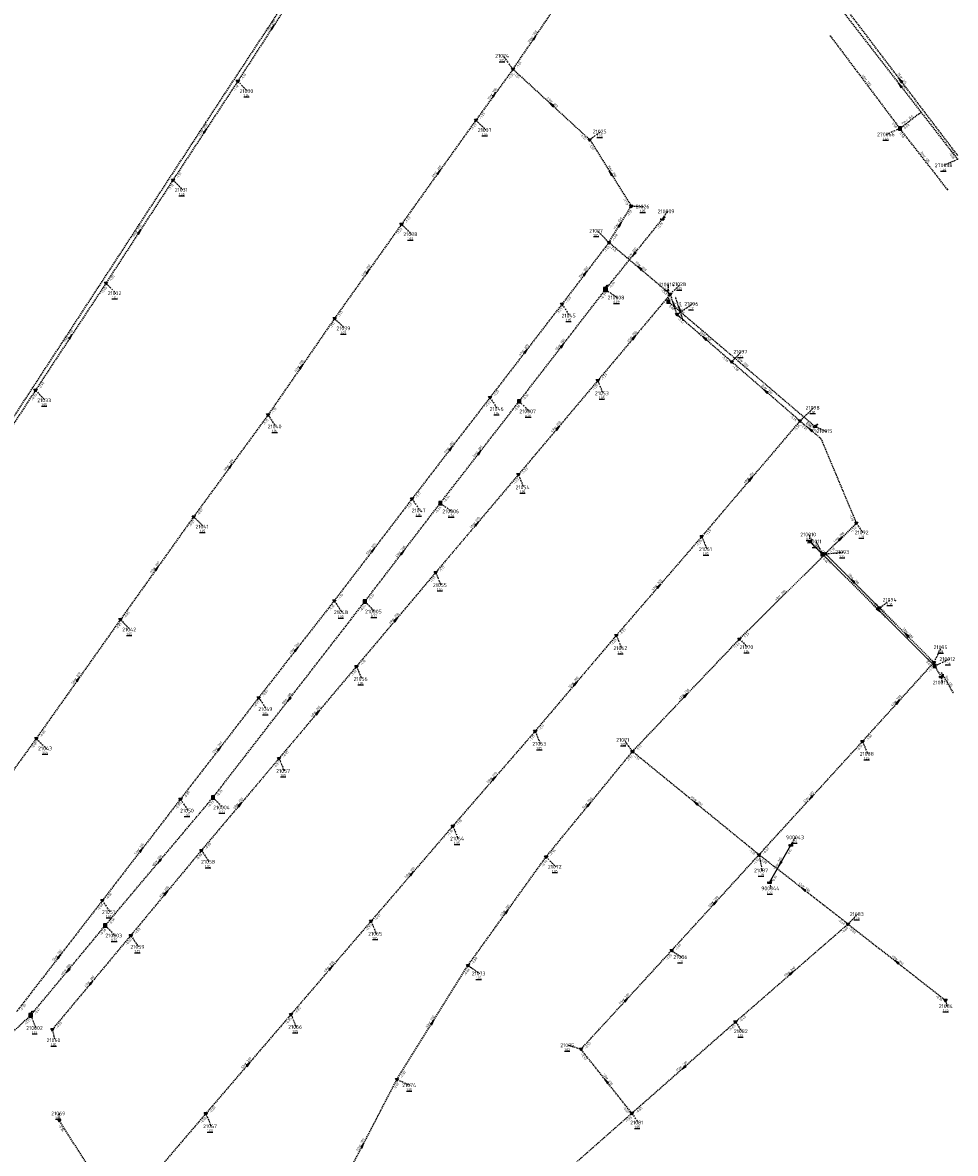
# Model space of a CAD drawing. Extents: x 188323 to 208361, y 565368 to 574910.
# Tile 191 of 256: x 201337 to 201707, y 571043 to 571492. Entities that reach past the tile are written whole.
import ezdxf

# ---------------------------------------------------------------- set-up
doc = ezdxf.new("R2010")
doc.units = 0
doc.linetypes.add('DASHDOT', pattern=[1, 0.5, -0.25, 0, -0.25])
doc.linetypes.add('DASHED', pattern=[0.75, 0.5, -0.25])
doc.layers.get('0').update_dxf_attribs({"linetype": 'CONTINUOUS'})
for name, color, linetype in [('RIO-AFM', 7, 'CONTINUOUS'), ('RIO-BOK', 7, 'CONTINUOUS'), ('RIO-DET', 7, 'CONTINUOUS'), ('RIO-KNP', 7, 'CONTINUOUS'), ('RIO-KNR', 7, 'CONTINUOUS'), ('RIO-LAG', 7, 'CONTINUOUS'), ('RIO-LAG_1B', 7, 'DASHED'), ('RIO-LAG_2B', 7, 'DASHED'), ('RIO-LEN', 7, 'CONTINUOUS'), ('RIO-MVD', 1, 'CONTINUOUS'), ('RIO-VRB', 6, 'DASHDOT'), ('RIO-VRH', 7, 'CONTINUOUS')]:
    doc.layers.add(name, color=color, linetype=linetype)
doc.styles.add('RIO-TXT', font='isocp.shx')

# ---------------------------------------------------------------- blocks, each defined once
blk = doc.blocks.new('L_VHR')
blk.add_lwpolyline([(-0.5, 0), (0.5, 0), (-0.5, 0.15), (-0.5, -0.15), (0.5, 0)])
blk = doc.blocks.new('K_OVL')
for points in [[(0.6, 0.6), (-0.6, 0.6), (-0.6, -0.6), (0.6, -0.6)], [(1, 1.25), (0.474823, 0.983111), (0.413034, 1.369554)]]:
    blk.add_lwpolyline(points, close=True)
blk.add_arc((0.81571, 0.439293), 0.83139, 77.193131, 168.854604)
blk.add_solid([(-0.6, 0.6), (0.6, 0.6), (-0.6, -0.6), (0.6, -0.6)])
at = {"style": 'RIO-TXT', "flags": 1}
blk.add_attdef('KNOOPNAAM', (2, 2), '', height=1, dxfattribs=at)
blk = doc.blocks.new('K_IPR')
blk.add_lwpolyline([(-0.5, -0.5), (0.5, -0.5), (0.5, 0.5), (-0.5, 0.5)], close=True)
blk.add_solid([(-0.5, 0.5), (0.5, 0.5), (-0.5, -0.5), (0.5, -0.5)])
at = {"style": 'RIO-TXT', "flags": 1}
blk.add_attdef('KNOOPNAAM', (2, 2), '', height=1, dxfattribs=at)
blk = doc.blocks.new('K_UTB')
blk.add_lwpolyline([(0.5, 0.15), (0.5, -0.3), (-0.5, -0.3), (-0.5, 0.15), (-0.45, 0.15), (-0.45, -0.25), (0, -0.25), (0.45, -0.25), (0.45, 0.15)], close=True)
blk.add_lwpolyline([(0.85, 0.6), (0.55, 0.65), (0.614828, 0.459583), (0.850842, 0.598937)])
blk.add_arc((0.85, -0.25), 0.85, 90, 180)
at = {"style": 'RIO-TXT', "flags": 1}
blk.add_attdef('KNOOPNAAM', (2, 2), '', height=1, dxfattribs=at)
blk = doc.blocks.new('K_IPD')
blk.add_lwpolyline([(-0.496027, 0.307994), (0.503973, 0.307994), (0.003973, -0.558031)], close=True)
blk.add_solid([(-0.496027, 0.307994), (0.503973, 0.307994), (0.003973, -0.558031)])
at = {"style": 'RIO-TXT', "flags": 1}
blk.add_attdef('KNOOPNAAM', (2, 2), '', height=1, dxfattribs=at)
blk = doc.blocks.new('K_FIC')
blk.add_circle((0, 0), 0.0625)
at = {"style": 'RIO-TXT', "flags": 1}
blk.add_attdef('KNOOPNAAM', (2, 2), '', height=1, dxfattribs=at)
blk = doc.blocks.new('56_02______210011____210010_')
at = {"layer": 'RIO-LAG_1B'}
blk.add_line((0, 0), (-6.899, 6.99), dxfattribs=at)
at = {"layer": 'RIO-AFM', "style": 'RIO-TXT'}
blk.add_text('r 125', height=0.9, rotation=314.6079, dxfattribs=at).set_placement((-3.8517, 4.6157))
at = {"layer": 'RIO-LEN', "style": 'RIO-TXT'}
blk.add_text('7m', height=0.9, rotation=314.6079, dxfattribs=at).set_placement((-4.99, 5.7684))
blk = doc.blocks.new('57_02______210012____210013_')
at = {"layer": 'RIO-LAG_1B'}
blk.add_line((0, 0), (5.002, -8.452), dxfattribs=at)
at = {"layer": 'RIO-AFM', "style": 'RIO-TXT'}
blk.add_text('r 125', height=0.9, rotation=300.5898, dxfattribs=at).set_placement((2.3814, -3.0418))
at = {"layer": 'RIO-LEN', "style": 'RIO-TXT'}
blk.add_text('5m', height=0.9, rotation=300.5898, dxfattribs=at).set_placement((1.5562, -1.6477))
blk = doc.blocks.new('64_02______21096_____21028_')
at = {"layer": 'RIO-LAG_2B'}
blk.add_line((0, 0), (-3.015, 9.346), dxfattribs=at)
at = {"layer": 'RIO-VRH', "xscale": 2, "yscale": 2, "zscale": 2, "rotation": 107.8652}
blk.add_blockref('L_VHR', (-1.5075, 4.673), dxfattribs=at)
at = {"layer": 'RIO-AFM', "style": 'RIO-TXT'}
blk.add_text('r 250', height=0.9, rotation=287.8652, dxfattribs=at).set_placement((-1.3624, 5.8548))
at = {"layer": 'RIO-BOK', "style": 'RIO-TXT'}
for s, p in [('-1.43', (-3.9172, 7.5838)), ('-1.41', (-2.5898, 3.4727))]:
    blk.add_text(s, height=0.9, rotation=287.8652, dxfattribs=at).set_placement(p)
at = {"layer": 'RIO-LEN', "style": 'RIO-TXT'}
blk.add_text('8m', height=0.9, rotation=287.8652, dxfattribs=at).set_placement((-1.8601, 7.3965))

msp = doc.modelspace()

# ---------------------------------------------------------------- linework, layer by layer
at = {"layer": 'RIO-LAG'}
msp.add_line((201633.328, 571150.464), (201641.744, 571165.312), dxfattribs=at)
at = {"layer": 'RIO-LAG_1B'}
for p, q in [((201662.224, 571496.384), (201708, 571437.44)), ((201657.456, 571486.4), (201685.072, 571449.664)), ((201703.952, 571425.472), (201685.072, 571449.664)), ((201568.192, 571385.792), (201590.768, 571413.76)), ((201533.92, 571341.376), (201568.192, 571385.792)), ((201593.152, 571380.992), (201651.376, 571331.456)), ((201502.592, 571300.992), (201533.92, 571341.376)), ((201472.656, 571261.952), (201502.592, 571300.992)), ((201654.368, 571280.704), (201649.344, 571285.76)), ((201654.368, 571280.704), (201698.896, 571236.352)), ((201412.368, 571184.192), (201472.656, 571261.952)), ((201698.896, 571236.352), (201701.392, 571232.128)), ((201369.584, 571133.376), (201412.368, 571184.192)), ((201339.984, 571097.728), (201369.584, 571133.376)), ((201301.744, 571062.272), (201339.984, 571097.728))]:
    msp.add_line(p, q, dxfattribs=at)
for points in [[(201243.424, 571197.632), (201409.584, 571452.096), (201459.744, 571528.32)], [(201685.072, 571449.664), (201692.608, 571455.552), (201693.584, 571456)]]:
    msp.add_lwpolyline(points, dxfattribs=at)
at = {"layer": 'RIO-LAG_2B'}
for p, q in [((201450.208, 571511.68), (201422.208, 571468.48)), ((201531.488, 571473.216), (201548.72, 571498.496)), ((201708.064, 571438.912), (201662.608, 571498.688)), ((201531.488, 571473.216), (201516.784, 571453.056)), ((201531.488, 571473.216), (201561.936, 571445.248)), ((201422.208, 571468.48), (201396.496, 571429.248)), ((201516.784, 571453.056), (201487.232, 571411.712)), ((201561.936, 571445.248), (201578.368, 571418.88)), ((201396.496, 571429.248), (201369.872, 571388.288)), ((201569.568, 571404.48), (201578.368, 571418.88)), ((201487.232, 571411.712), (201460.656, 571374.336)), ((201569.568, 571404.48), (201550.896, 571379.968)), ((201569.568, 571404.48), (201593.952, 571383.936)), ((201369.872, 571388.288), (201341.888, 571345.792)), ((201550.896, 571379.968), (201522.336, 571342.912)), ((201593.952, 571383.936), (201565.104, 571349.632)), ((201596.56, 571375.872), (201593.952, 571383.936)), ((201618.272, 571357.12), (201596.56, 571375.872)), ((201460.656, 571374.336), (201434.224, 571336)), ((201645.392, 571333.632), (201618.272, 571357.12)), ((201565.104, 571349.632), (201533.616, 571312.32)), ((201341.888, 571345.792), (201314.048, 571302.976)), ((201522.336, 571342.912), (201491.392, 571302.72)), ((201434.224, 571336), (201404.704, 571295.616)), ((201645.392, 571333.632), (201606.4, 571287.744)), ((201533.616, 571312.32), (201500.768, 571273.472)), ((201491.392, 571302.72), (201460.512, 571262.272)), ((201404.704, 571295.616), (201375.616, 571254.784)), ((201667.776, 571293.056), (201655.488, 571280.896)), ((201606.4, 571287.744), (201572.48, 571248.512)), ((201621.344, 571247.04), (201655.488, 571280.896)), ((201676.992, 571259.456), (201655.488, 571280.896)), ((201500.768, 571273.472), (201469.328, 571236.224)), ((201460.512, 571262.272), (201430.496, 571223.808)), ((201698.576, 571237.824), (201676.992, 571259.456)), ((201375.616, 571254.784), (201342.224, 571207.616)), ((201572.48, 571248.512), (201540.256, 571210.496)), ((201578.896, 571202.432), (201621.344, 571247.04)), ((201469.328, 571236.224), (201438.576, 571199.68)), ((201670.208, 571206.464), (201698.576, 571237.824)), ((201430.496, 571223.808), (201399.456, 571183.552)), ((201540.256, 571210.496), (201507.584, 571172.864)), ((201342.224, 571207.616), (201308.432, 571160.768)), ((201629.136, 571161.472), (201670.208, 571206.464)), ((201544.608, 571160.64), (201578.896, 571202.432)), ((201629.136, 571161.472), (201578.896, 571202.432)), ((201438.576, 571199.68), (201407.76, 571163.2)), ((201399.456, 571183.552), (201368.448, 571143.296)), ((201507.584, 571172.864), (201475.104, 571135.104)), ((201407.76, 571163.2), (201379.744, 571129.472)), ((201513.616, 571117.568), (201544.608, 571160.64)), ((201594.432, 571123.456), (201629.136, 571161.472)), ((201664.464, 571133.952), (201629.136, 571161.472)), ((201368.448, 571143.296), (201334.368, 571099.136)), ((201475.104, 571135.104), (201443.344, 571098.112)), ((201619.776, 571095.104), (201664.464, 571133.952)), ((201664.464, 571133.952), (201703.152, 571103.744)), ((201379.744, 571129.472), (201348.624, 571092.16)), ((201558.432, 571084.288), (201594.432, 571123.456)), ((201485.408, 571072.32), (201513.616, 571117.568)), ((201443.344, 571098.112), (201409.552, 571058.752)), ((201578.64, 571058.88), (201619.776, 571095.104)), ((201578.64, 571058.88), (201558.432, 571084.288)), ((201458.288, 571020.096), (201485.408, 571072.32)), ((201409.552, 571058.752), (201375.184, 571018.56)), ((201534.528, 571019.968), (201578.64, 571058.88)), ((201375.184, 571018.56), (201351.344, 571056))]:
    msp.add_line(p, q, dxfattribs=at)
msp.add_lwpolyline([(201645.392, 571333.632), (201653.664, 571326.72), (201667.776, 571293.056)], dxfattribs=at)
at = {"layer": 'RIO-VRB'}
for p, q in [((201531.48, 571473.19), (201527.574, 571478.5428)), ((201422.2, 571468.49), (201426.1045, 571464.5359)), ((201516.78, 571453.04), (201520.6845, 571449.0859)), ((201561.94, 571445.27), (201566.3349, 571448.5077)), ((201685.07, 571449.68), (201679.81, 571447.3406)), ((201708, 571437.43), (201702.74, 571435.0906)), ((201396.49, 571429.27), (201400.3945, 571425.3159)), ((201578.36, 571418.89), (201583.3579, 571418.7086)), ((201590.77, 571413.76), (201592.7464, 571416.8158)), ((201487.23, 571411.68), (201491.1345, 571407.7259)), ((201569.57, 571404.5), (201564.9153, 571409.1038)), ((201369.87, 571388.31), (201373.7745, 571384.3559)), ((201568.2, 571385.8), (201572.8534, 571382.5947)), ((201593.15, 571380.98), (201593.149, 571387.755)), ((201593.96, 571383.93), (201597.8474, 571387.8924)), ((201550.9, 571379.97), (201553.9369, 571375.4086)), ((201596.56, 571375.86), (201602.6869, 571380.0978)), ((201460.66, 571374.34), (201464.5645, 571370.3859)), ((201618.27, 571357.12), (201622.1574, 571361.0824)), ((201565.1, 571349.6), (201567.1771, 571344.5911)), ((201341.88, 571345.78), (201345.7845, 571341.8259)), ((201522.33, 571342.92), (201525.3669, 571338.3586)), ((201533.92, 571341.39), (201537.8245, 571337.4359)), ((201434.22, 571336), (201437.2569, 571331.4386)), ((201645.39, 571333.61), (201650.8094, 571338.8581)), ((201651.38, 571331.43), (201655.7749, 571329.5923)), ((201533.61, 571312.3), (201535.6871, 571307.2911)), ((201491.4, 571302.69), (201494.4369, 571298.1286)), ((201502.6, 571300.96), (201507.2534, 571297.7547)), ((201404.7, 571295.63), (201408.6045, 571291.6759)), ((201667.77, 571293.07), (201670.307, 571289.3747)), ((201606.4, 571287.76), (201608.4771, 571282.7511)), ((201649.35, 571285.78), (201649.3497, 571288.555)), ((201654.37, 571280.69), (201651.8316, 571285.7845)), ((201655.48, 571280.87), (201662.555, 571281.57)), ((201500.77, 571273.48), (201502.8471, 571268.4711)), ((201460.51, 571262.28), (201463.5469, 571257.7186)), ((201472.65, 571261.94), (201476.5545, 571257.9859)), ((201676.99, 571259.44), (201681.3849, 571262.6777)), ((201375.61, 571254.81), (201379.5145, 571250.8559)), ((201572.48, 571248.49), (201574.5571, 571243.4811)), ((201621.34, 571247.07), (201624.6018, 571243.882)), ((201698.58, 571237.85), (201701.6169, 571243.8114)), ((201469.33, 571236.23), (201471.4071, 571231.2211)), ((201698.89, 571236.36), (201704.5986, 571239.138)), ((201701.39, 571232.13), (201701.9235, 571229.8016)), ((201430.5, 571223.84), (201433.5369, 571219.2786)), ((201540.26, 571210.5), (201542.3371, 571205.4911)), ((201342.23, 571207.63), (201346.1345, 571203.6759)), ((201578.9, 571202.46), (201575.637, 571207.0469)), ((201670.2, 571206.48), (201672.2771, 571201.4711)), ((201438.58, 571199.71), (201440.6571, 571194.7011)), ((201399.45, 571183.54), (201402.4869, 571178.9786)), ((201412.37, 571184.19), (201416.2745, 571180.2359)), ((201507.58, 571172.88), (201509.6571, 571167.8711)), ((201641.74, 571165.31), (201643.7164, 571168.3658)), ((201407.76, 571163.23), (201410.7969, 571158.6686)), ((201544.61, 571160.66), (201548.5145, 571156.7059)), ((201629.13, 571161.5), (201630.3576, 571155.2323)), ((201633.33, 571150.45), (201633.8635, 571148.1216)), ((201368.44, 571143.31), (201371.4769, 571138.7486)), ((201664.46, 571133.94), (201668.3474, 571137.9024)), ((201369.58, 571133.37), (201373.4845, 571129.4159)), ((201475.1, 571135.12), (201477.1771, 571130.1111)), ((201379.75, 571129.47), (201382.7869, 571124.9086)), ((201594.44, 571123.44), (201598.3274, 571120.8776)), ((201513.62, 571117.55), (201518.2734, 571114.3447)), ((201703.15, 571103.72), (201703.6835, 571101.3916)), ((201339.99, 571097.71), (201342.0671, 571092.7011)), ((201443.34, 571098.12), (201445.4171, 571093.1111)), ((201619.78, 571095.11), (201622.317, 571091.4147)), ((201348.63, 571092.17), (201349.5106, 571087.872)), ((201558.43, 571084.27), (201553.4318, 571085.8498)), ((201485.4, 571072.32), (201490.6609, 571069.9822)), ((201351.34, 571056.03), (201351.3397, 571058.805)), ((201409.55, 571058.73), (201411.6271, 571053.7211)), ((201578.64, 571058.87), (201581.177, 571055.1747))]:
    msp.add_line(p, q, dxfattribs=at)

# ---------------------------------------------------------------- block references
at = {"layer": 'RIO-DET'}
for name, p in [('64_02______21096_____21028_', (201599.056, 571373.376)), ('56_02______210011____210010_', (201656.864, 571278.208)), ('57_02______210012____210013_', (201701.392, 571233.856))]:
    msp.add_blockref(name, p, dxfattribs=at)
at = {"layer": 'RIO-KNP', "xscale": 1.25, "yscale": 1.25, "zscale": 1.25}
for name, p in [('K_FIC', (201657.456, 571486.4)), ('K_IPD', (201531.488, 571473.216)), ('K_IPD', (201422.208, 571468.48)), ('K_FIC', (201693.584, 571456)), ('K_IPD', (201516.784, 571453.056)), ('K_IPR', (201685.072, 571449.664)), ('K_IPD', (201561.936, 571445.248)), ('K_IPD', (201396.496, 571429.248)), ('K_FIC', (201703.952, 571425.472)), ('K_IPD', (201578.368, 571418.88)), ('K_IPD', (201487.232, 571411.712)), ('K_UTB', (201590.768, 571413.76)), ('K_IPD', (201569.568, 571404.48)), ('K_IPD', (201369.872, 571388.288)), ('K_OVL', (201568.192, 571385.792)), ('K_IPD', (201593.952, 571383.936)), ('K_IPD', (201550.896, 571379.968)), ('K_IPR', (201593.152, 571380.992)), ('K_IPD', (201596.56, 571375.872)), ('K_IPD', (201460.656, 571374.336)), ('K_IPD', (201618.272, 571357.12)), ('K_IPD', (201565.104, 571349.632)), ('K_IPD', (201341.888, 571345.792)), ('K_IPD', (201522.336, 571342.912)), ('K_IPR', (201533.92, 571341.376)), ('K_IPD', (201434.224, 571336)), ('K_IPD', (201645.392, 571333.632)), ('K_UTB', (201651.376, 571331.456)), ('K_IPD', (201533.616, 571312.32)), ('K_IPD', (201491.392, 571302.72)), ('K_IPR', (201502.592, 571300.992)), ('K_IPD', (201404.704, 571295.616)), ('K_IPD', (201667.776, 571293.056)), ('K_IPD', (201606.4, 571287.744)), ('K_UTB', (201649.344, 571285.76)), ('K_IPR', (201654.368, 571280.704)), ('K_IPD', (201655.488, 571280.896)), ('K_IPD', (201500.768, 571273.472)), ('K_IPD', (201460.512, 571262.272)), ('K_IPR', (201472.656, 571261.952)), ('K_IPD', (201676.992, 571259.456)), ('K_IPD', (201375.616, 571254.784)), ('K_IPD', (201572.48, 571248.512)), ('K_IPD', (201621.344, 571247.04)), ('K_IPD', (201469.328, 571236.224)), ('K_IPD', (201698.576, 571237.824)), ('K_IPR', (201698.896, 571236.352)), ('K_UTB', (201701.392, 571232.128)), ('K_IPD', (201430.496, 571223.808)), ('K_IPD', (201540.256, 571210.496)), ('K_IPD', (201342.224, 571207.616)), ('K_IPD', (201670.208, 571206.464)), ('K_IPD', (201438.576, 571199.68)), ('K_IPD', (201578.896, 571202.432)), ('K_IPD', (201399.456, 571183.552)), ('K_IPR', (201412.368, 571184.192)), ('K_IPD', (201507.584, 571172.864)), ('K_UTB', (201641.744, 571165.312)), ('K_IPD', (201407.76, 571163.2)), ('K_IPD', (201544.608, 571160.64)), ('K_IPD', (201629.136, 571161.472)), ('K_UTB', (201633.328, 571150.464)), ('K_IPD', (201368.448, 571143.296)), ('K_IPR', (201369.584, 571133.376)), ('K_IPD', (201475.104, 571135.104)), ('K_IPD', (201664.464, 571133.952)), ('K_IPD', (201379.744, 571129.472)), ('K_IPD', (201594.432, 571123.456)), ('K_IPD', (201513.616, 571117.568)), ('K_IPD', (201703.152, 571103.744)), ('K_OVL', (201339.984, 571097.728)), ('K_IPD', (201443.344, 571098.112)), ('K_IPD', (201348.624, 571092.16)), ('K_IPD', (201619.776, 571095.104)), ('K_IPD', (201558.432, 571084.288)), ('K_IPD', (201485.408, 571072.32)), ('K_IPD', (201351.344, 571056)), ('K_IPD', (201409.552, 571058.752)), ('K_IPD', (201578.64, 571058.88))]:
    msp.add_blockref(name, p, dxfattribs=at)
at = {"layer": 'RIO-VRH', "xscale": 2, "yscale": 2, "zscale": 2}
for p, rotation in [((201436.205, 571490.09), 417.0357), ((201540.1, 571485.83), 55.7019), ((201685.34, 571468.795), 127.2798), ((201685.115, 571466.895), 487.8412), ((201524.13, 571463.115), 413.8828), ((201546.71, 571459.23), 497.4955), ((201409.345, 571448.88), 416.7481), ((201502.005, 571432.36), 414.4503), ((201570.15, 571432.08), 481.9057), ((201573.965, 571411.695), 58.5758), ((201383.18, 571408.79), 416.9743), ((201579.485, 571399.78), 231.0835), ((201473.945, 571393.01), 414.56), ((201560.235, 571392.235), 412.7196), ((201581.765, 571394.215), 499.8605), ((201595.26, 571379.895), 107.8652), ((201355.875, 571367.045), 416.6444), ((201579.53, 571366.765), 409.9424), ((201607.415, 571366.49), 139.2035), ((201536.615, 571361.445), 412.3582), ((201551.06, 571363.595), 52.3302), ((201447.44, 571355.17), 415.4035), ((201631.83, 571345.365), 139.0825), ((201549.355, 571330.95), 409.8227), ((201649.53, 571330.17), 500.2802), ((201506.865, 571322.805), 412.4406), ((201518.26, 571321.175), 52.2308), ((201419.46, 571315.815), 413.819), ((201625.895, 571310.685), 409.6178), ((201517.19, 571292.89), 409.7653), ((201661.625, 571286.97), 404.7849), ((201475.955, 571282.485), 412.5999), ((201487.625, 571281.45), 52.4865), ((201390.155, 571275.22), 414.5193), ((201589.44, 571268.125), 409.1758), ((201666.235, 571270.155), 135.1113), ((201676.63, 571258.525), 315.127), ((201485.05, 571254.855), 409.8297), ((201687.785, 571248.645), 135.0045), ((201445.505, 571243.06), 412.0157), ((201358.92, 571231.22), 414.715), ((201556.37, 571229.495), 409.6931), ((201442.51, 571223.065), 232.2081), ((201600.12, 571224.765), 46.4233), ((201684.39, 571222.165), 47.86), ((201453.955, 571217.97), 409.8975), ((201414.975, 571203.69), 412.3815), ((201523.92, 571191.69), 409.0146), ((201423.17, 571181.47), 409.8023), ((201561.755, 571181.56), 50.6317), ((201604.015, 571181.98), 140.8085), ((201649.665, 571183.99), 227.5968), ((201383.945, 571163.425), 412.369), ((201390.975, 571158.78), 229.8979), ((201637.535, 571157.88), 240.4863), ((201491.34, 571154), 409.2939), ((201393.755, 571146.35), 410.3131), ((201646.795, 571147.72), 142.047), ((201611.785, 571142.47), 47.6474), ((201529.115, 571139.105), 54.2837), ((201351.4, 571121.225), 412.3422), ((201683.805, 571118.83), 502.0111), ((201354.785, 571115.54), 230.3097), ((201459.22, 571116.62), 409.3529), ((201642.12, 571114.525), 40.9888), ((201364.19, 571110.82), 410.1561), ((201576.435, 571103.855), 47.4021), ((201499.51, 571094.935), 58.0332), ((201426.445, 571078.425), 409.371), ((201599.21, 571076.99), 221.3725), ((201568.535, 571071.57), 128.5134), ((201471.845, 571046.2), 62.5666)]:
    msp.add_blockref('L_VHR', p, dxfattribs=dict(at, rotation=rotation))

# ---------------------------------------------------------------- texts
at = {"layer": 'RIO-AFM', "style": 'RIO-TXT'}
for s, rotation, p in [('r 250', 417.0357, (201435.3312, 571489.6904)), ('r 250', 55.7019, (201539.2303, 571485.4422)), ('r 125', 306.9401, (201671.184, 571469.0066)), ('r 315', 307.2798, (201685.2654, 571469.757)), ('r 200', 413.8828, (201523.2425, 571462.7594)), ('r 500', 307.8412, (201685.031, 571467.856)), ('r 250', 317.4955, (201546.4587, 571460.1557)), ('r 160', 37.8395, (201687.8885, 571452.5028)), ('r 250', 416.7481, (201408.4704, 571448.484)), ('r 125', 307.931, (201694.4136, 571438.5172)), ('r 200', 414.4503, (201501.1143, 571432.0002)), ('r 250', 301.9057, (201570.154, 571433.0374)), ('r 250', 416.9743, (201382.3066, 571408.3911)), ('r 250', 58.5758, (201573.116, 571411.2644)), ('r 200', 51.0835, (201578.587, 571399.4635)), ('r 200', 414.56, (201473.0563, 571392.6477)), ('r 200', 412.7196, (201559.3388, 571391.8984)), ('r 250', 319.8605, (201581.4741, 571395.1269)), ('r 250', 416.6444, (201354.9988, 571366.6516)), ('r 200', 409.9424, (201578.6154, 571366.4753)), ('r 250', 319.2035, (201607.1338, 571367.4046)), ('r 200', 412.3582, (201535.7129, 571361.1174)), ('r 200', 52.3302, (201550.1692, 571363.2592)), ('r 200', 415.4035, (201446.5564, 571354.7946)), ('r 200', 319.6084, (201621.9871, 571357.1292)), ('r 250', 319.0825, (201631.5521, 571346.282)), ('r 200', 409.8227, (201548.4388, 571330.6631)), ('r 200', 320.2802, (201649.2281, 571331.0747)), ('r 200', 412.4406, (201505.9622, 571322.4767)), ('r 200', 52.2308, (201517.3687, 571320.8408)), ('r 200', 413.819, (201418.5656, 571315.4649)), ('r 200', 409.6178, (201624.9748, 571310.4034)), ('r 200', 409.7653, (201516.2729, 571292.6043)), ('r 200', 404.7849, (201660.6942, 571286.7575)), ('r 200', 412.5999, (201475.0533, 571282.1544)), ('r 200', 52.4865, (201486.7352, 571281.1119)), ('r 200', 414.5193, (201389.2648, 571274.8589)), ('r 200', 409.1758, (201588.5198, 571267.849)), ('r 200', 315.1113, (201666.0203, 571271.0876)), ('r 200', 44.7088, (201637.4825, 571263.7553)), ('r 125', 315.127, (201676.4221, 571259.465)), ('r 200', 409.8297, (201484.1337, 571254.5677)), ('r 200', 315.0045, (201687.5718, 571249.5783)), ('r 200', 412.0157, (201444.6005, 571242.7382)), ('r 200', 414.715, (201358.0292, 571230.8575)), ('r 200', 409.6931, (201555.4528, 571229.2102)), ('r 200', 46.4233, (201599.1992, 571224.5226)), ('r 200', 52.2081, (201441.6184, 571222.731)), ('r 200', 47.86, (201683.4757, 571221.8996)), ('r 200', 409.8975, (201453.0392, 571217.6814)), ('r 200', 412.3815, (201414.072, 571203.3627)), ('r 200', 409.0146, (201522.9996, 571191.4162)), ('r 200', 409.8023, (201422.2539, 571181.1831)), ('r 200', 50.6317, (201560.8547, 571181.2509)), ('r 200', 320.8085, (201603.7156, 571182.8952)), ('r 200', 47.5969, (201648.7495, 571183.7289)), ('r 200', 412.369, (201383.0419, 571163.0979)), ('r 200', 49.8979, (201390.0707, 571158.4824)), ('r 315', 60.4863, (201636.7007, 571157.4211)), ('r 200', 409.2939, (201490.4209, 571153.7216)), ('r 200', 410.3131, (201392.8423, 571146.0539)), ('r 200', 322.047, (201646.4721, 571148.6234)), ('r 200', 47.6474, (201610.8698, 571142.2082)), ('r 200', 54.2837, (201528.236, 571138.7389)), ('r 200', 412.3422, (201350.4955, 571120.8993)), ('r 200', 322.0111, (201683.4833, 571119.7348)), ('r 200', 50.3097, (201353.8827, 571115.2356)), ('r 200', 409.3529, (201458.3013, 571116.3403)), ('r 200', 40.9888, (201641.1806, 571114.3711)), ('r 200', 410.1561, (201363.2755, 571110.5276)), ('r 200', 47.4021, (201575.5187, 571103.5971)), ('r 200', 58.0332, (201498.6569, 571094.5123)), ('r 200', 409.371, (201425.5257, 571078.1458)), ('r 200', 41.3725, (201598.2716, 571076.8297)), ('r 200', 308.5134, (201568.4293, 571072.5215)), ('r 200', 62.5666, (201471.028, 571045.7112))]:
    msp.add_text(s, height=0.9, rotation=rotation, dxfattribs=at).set_placement(p)
at = {"layer": 'RIO-BOK', "style": 'RIO-TXT'}
for s, rotation, p in [('-1.61', 55.7019, (201533.4253, 571473.5577)), ('-1.18', 417.0357, (201424.136, 571468.9041)), ('-1.32', 413.8828, (201530.1842, 571469.0608)), ('-1.61', 317.4955, (201531.5672, 571471.2122)), ('-1.18', 416.7481, (201421.1003, 571464.3083)), ('-1.29', 413.8828, (201518.7358, 571453.347)), ('-1.29', 414.4503, (201515.5116, 571448.9074)), ('0.58', 306.9401, (201681.8336, 571451.7)), ('0.58', 37.8395, (201687.0343, 571449.4332)), ('-1.57', 317.4955, (201557.9873, 571447.0259)), ('0.58', 307.931, (201684.8273, 571447.7152)), ('-1.57', 301.9057, (201561.4924, 571443.3415)), ('-0.56', 307.8412, (201704.4147, 571439.8367)), ('-0.83', 307.2798, (201704.5085, 571441.3721)), ('-1.12', 416.7481, (201398.428, 571429.6744)), ('-1.12', 416.9743, (201395.4061, 571425.0851)), ('-1.53', 301.9057, (201575.0193, 571421.6402)), ('-1.51', 58.5758, (201577.4172, 571414.6609)), ('-1.23', 414.4503, (201489.1827, 571412.0063)), ('-0.19', 51.0835, (201589.2834, 571409.6895)), ('-1.23', 414.56, (201485.9722, 571407.5433)), ('-1.48', 58.5758, (201571.4944, 571404.9648)), ('-1.33', 412.7196, (201568.1873, 571400.3998)), ('-1.48', 319.8605, (201569.7387, 571402.5275)), ('-1.05', 416.9743, (201371.8064, 571388.722)), ('-0.39', 51.0835, (201570.1686, 571386.0098)), ('-1.05', 416.6444, (201368.761, 571384.1323)), ('-0.39', 52.3302, (201566.8026, 571381.6985)), ('-1.43', 319.8605, (201589.9351, 571385.5162)), ('-1.29', 412.7196, (201552.8616, 571380.2372)), ('-1.35', 409.9424, (201592.3739, 571379.9077)), ('0.08', 319.6084, (201593.31, 571379.0067)), ('-1.17', 414.56, (201462.612, 571374.6701)), ('-1.29', 412.3582, (201549.4839, 571375.8852)), ('-1.17', 415.4035, (201459.4626, 571370.1851)), ('-1.41', 319.2035, (201596.7061, 571373.8857)), ('-1.38', 319.2035, (201614.2619, 571358.7509)), ('-1.38', 319.0825, (201618.4119, 571355.1453)), ('-0.92', 416.6444, (201343.8187, 571346.1809)), ('-1.29', 409.8227, (201563.5036, 571345.5828)), ('-1.29', 409.9424, (201567.0723, 571349.7718)), ('-0.93', 416.9454, (201340.7927, 571341.5962)), ('-1.23', 412.3582, (201524.2933, 571343.1748)), ('-0.36', 52.3302, (201535.8836, 571341.6426)), ('-1.23', 412.4406, (201520.9175, 571338.8344)), ('-0.36', 52.2308, (201532.5156, 571337.2911)), ('-1.10', 415.4035, (201436.167, 571336.3588)), ('-1.35', 319.0825, (201641.3881, 571335.253)), ('-1.10', 413.819, (201432.9065, 571331.8812)), ('-1.35', 409.6178, (201643.7733, 571329.6027)), ('-1.35', 320.2802, (201645.5731, 571331.6387)), ('0.08', 319.6084, (201647.7914, 571332.7061)), ('-1.23', 409.8227, (201535.5826, 571312.4677)), ('-1.23', 409.7653, (201532.0084, 571308.285)), ('-1.17', 412.4406, (201493.3629, 571302.9476)), ('-0.34', 52.2308, (201504.564, 571301.2092)), ('-0.97', 413.819, (201406.6561, 571295.9348)), ('-1.17', 412.5999, (201489.9991, 571298.6009)), ('-0.34', 52.4865, (201501.214, 571296.855)), ('-0.97', 414.5193, (201403.4368, 571291.4954)), ('-1.29', 292.7354, (201664.9135, 571296.3189)), ('-1.29', 409.6178, (201608.3732, 571287.9207)), ('-1.38', 404.7849, (201665.841, 571289.1943)), ('-1.29', 409.1758, (201604.7568, 571283.7622)), ('-1.35', 404.7849, (201657.4597, 571280.8638)), ('-1.17', 409.7653, (201502.7428, 571273.6457)), ('0.14', 315.127, (201654.3753, 571278.7103)), ('-1.35', 315.1113, (201655.4848, 571278.8903)), ('-1.17', 409.8297, (201499.1738, 571269.4621)), ('-1.10', 412.5999, (201462.4722, 571262.5431)), ('-0.24', 52.4865, (201474.6129, 571262.198)), ('-1.10', 412.0157, (201459.0685, 571258.2045)), ('-0.24', 52.2081, (201471.2438, 571257.8413)), ('-1.28', 315.1113, (201673.1094, 571261.3534)), ('-0.85', 414.5193, (201377.5623, 571255.1387)), ('-1.28', 315.0045, (201676.9911, 571257.4603)), ('-0.85', 414.715, (201374.3573, 571250.6744)), ('-1.23', 409.1758, (201574.4544, 571248.6354)), ('-1.23', 44.7088, (201623.3197, 571247.0599)), ('-1.23', 409.6931, (201570.8739, 571244.4766)), ('-1.23', 46.4233, (201619.5276, 571243.1338)), ('-1.10', 409.8297, (201471.3026, 571236.398)), ('-1.17', 315.0045, (201694.7026, 571239.7712)), ('0.01', 315.127, (201695.406, 571237.9064)), ('-1.17', 47.86, (201696.8671, 571233.8698)), ('-1.10', 409.8975, (201467.7389, 571232.2098)), ('-0.97', 412.3815, (201429.0834, 571219.7561)), ('-0.97', 412.0157, (201432.4648, 571224.0831)), ('-0.60', 414.715, (201344.1811, 571207.9653)), ('-1.17', 409.0146, (201538.6065, 571206.506)), ('-1.17', 409.6931, (201542.233, 571210.6632)), ('-1.00', 47.86, (201672.1773, 571206.5788)), ('-0.60', 414.1917, (201340.9397, 571203.5062)), ('-1.17', 46.4233, (201580.8791, 571202.5092)), ('-0.10', 47.5969, (201668.4689, 571202.5079)), ('-0.97', 409.8975, (201440.5524, 571199.8803)), ('-1.17', 50.6317, (201577.3818, 571198.4019)), ('-1.17', 320.8085, (201579.1013, 571200.4905)), ('-0.97', 409.8023, (201436.9825, 571195.6927)), ('-0.33', 52.2081, (201414.3341, 571184.4384)), ('-0.85', 412.369, (201398.0325, 571179.4563)), ('-0.85', 412.3815, (201401.4132, 571183.7956)), ('-0.33', 49.8979, (201410.7998, 571180.1515)), ('-1.10', 409.0146, (201509.5548, 571173.0199)), ('-1.10', 409.2939, (201505.946, 571168.8779)), ('-0.85', 409.8023, (201409.7327, 571163.397)), ('-0.80', 47.5969, (201631.1077, 571161.5897)), ('-0.85', 410.3131, (201406.2, 571159.1967)), ('-0.94', 50.6317, (201546.5802, 571160.8543)), ('-1.10', 320.8085, (201625.0923, 571163.0357)), ('-1.10', 47.6474, (201627.4025, 571157.5264)), ('-0.80', 322.047, (201629.3738, 571159.5353)), ('0.15', 60.4863, (201641.2045, 571161.5214)), ('-0.94', 54.2837, (201543.353, 571156.5129)), ('0.10', 60.4863, (201635.2379, 571150.9787)), ('-0.60', 412.369, (201370.4032, 571143.5652)), ('-0.60', 412.3422, (201367.0182, 571139.2291)), ('-0.97', 409.2939, (201477.0741, 571135.2695)), ('-0.36', 49.8979, (201371.5525, 571133.539)), ('-0.97', 409.3529, (201473.4704, 571131.1155)), ('-0.60', 322.047, (201660.3825, 571135.3779)), ('-0.36', 50.3097, (201368.0385, 571129.3199)), ('-0.60', 410.3131, (201381.7211, 571129.6546)), ('-0.60', 40.9888, (201662.2834, 571130.1936)), ('-0.60', 322.0111, (201664.7026, 571131.9752)), ('-0.60', 410.1561, (201378.1771, 571125.4433)), ('-1.05', 47.6474, (201596.4176, 571123.5315)), ('-0.88', 54.2837, (201515.5738, 571117.8694)), ('-1.05', 47.4021, (201592.6955, 571119.4738)), ('-0.88', 58.0332, (201512.6371, 571113.3298)), ('-0.35', 412.3422, (201336.3233, 571099.3943)), ('-0.35', 322.0111, (201699.0748, 571105.1628)), ('-0.41', 50.3097, (201341.9612, 571097.8932)), ('-0.85', 409.371, (201441.7103, 571094.1165)), ('-0.85', 409.3529, (201445.3139, 571098.2715)), ('-0.45', 40.9888, (201621.7549, 571094.9715)), ('-0.27', 42.8361, (201337.9347, 571093.8948)), ('-0.35', 410.1561, (201350.6016, 571092.3492)), ('-0.55', 41.3725, (201617.6283, 571091.3489)), ('-0.93', 47.4021, (201560.408, 571084.353)), ('-0.93', 308.5134, (201558.2073, 571082.3028)), ('-0.82', 58.0332, (201487.3287, 571072.7665)), ('-0.82', 62.5666, (201484.7538, 571068.0353)), ('-0.60', 409.371, (201411.5239, 571058.8822)), ('-0.85', 308.5134, (201575.006, 571061.2175)), ('-0.85', 41.3725, (201580.6158, 571058.7447)), ('-0.60', 409.4525, (201407.9254, 571054.7245)), ('-0.85', 41.3834, (201576.4889, 571055.1083)), ('-0.26', 302.4829, (201350.9118, 571054.0971))]:
    msp.add_text(s, height=0.9, rotation=rotation, dxfattribs=at).set_placement(p)
at = {"layer": 'RIO-KNR', "style": 'RIO-TXT'}
for s, p in [('21024', (201524.3865, 571477.7928)), ('21030', (201422.917, 571463.7859)), ('21037', (201517.497, 571448.3359)), ('21025', (201563.1474, 571447.7577)), ('270066', (201675.985, 571446.5906)), ('270038', (201698.915, 571434.3406)), ('21031', (201397.207, 571424.5659)), ('21026', (201580.1704, 571417.9586)), ('210009', (201588.9214, 571416.0658)), ('21038', (201487.947, 571406.9759)), ('21027', (201561.7278, 571408.3538)), ('210014', (201589.324, 571387.005)), ('21028', (201594.6599, 571387.1424)), ('21032', (201370.587, 571383.6059)), ('210008', (201569.0284, 571381.8447)), ('21096', (201599.4994, 571379.3478)), ('21045', (201550.7494, 571374.6586)), ('21039', (201461.377, 571369.6359)), ('21097', (201618.9699, 571360.3324)), ('21053', (201563.9896, 571343.8411)), ('21033', (201342.597, 571341.0759)), ('21046', (201522.1794, 571337.6086)), ('21098', (201647.6219, 571338.1081)), ('210007', (201533.9995, 571336.6859)), ('21040', (201434.0694, 571330.6886)), ('210015', (201651.9499, 571328.8423)), ('21054', (201532.4996, 571306.5411)), ('21047', (201491.2494, 571297.3786)), ('210006', (201503.4284, 571297.0047)), ('21041', (201405.417, 571290.9259)), ('21092', (201667.1195, 571288.6247)), ('210010', (201645.5247, 571287.805)), ('210011', (201648.0066, 571285.0345)), ('21061', (201605.2896, 571282.0011)), ('21093', (201659.3675, 571280.82)), ('21055', (201499.6596, 571267.7211)), ('21094', (201678.1974, 571261.9277)), ('21048', (201460.3594, 571256.9686)), ('210005', (201472.7295, 571257.2359)), ('21042', (201376.327, 571250.1059)), ('21062', (201571.3696, 571242.7311)), ('21070', (201621.4143, 571243.132)), ('21095', (201698.4294, 571243.0614)), ('210012', (201700.7736, 571238.388)), ('21056', (201468.2196, 571230.4711)), ('210013', (201698.0985, 571229.0516)), ('21049', (201430.3494, 571218.5286)), ('21043', (201342.947, 571202.9259)), ('21063', (201539.1496, 571204.7411)), ('21071', (201572.4495, 571206.2969)), ('21088', (201669.0896, 571200.7211)), ('21057', (201437.4696, 571193.9511)), ('21050', (201399.2994, 571178.2286)), ('210004', (201412.4495, 571179.4859)), ('21064', (201506.4696, 571167.1211)), ('900043', (201639.8914, 571167.6158)), ('21058', (201407.6094, 571157.9186)), ('21072', (201545.327, 571155.9559)), ('21087', (201627.1701, 571154.4823)), ('900044', (201630.0385, 571147.3716)), ('21051', (201368.2894, 571137.9986)), ('21083', (201665.1599, 571137.1524)), ('210003', (201369.6595, 571128.6659)), ('21065', (201473.9896, 571129.3611)), ('21059', (201379.5994, 571124.1586)), ('21086', (201595.1399, 571120.1276)), ('21073', (201515.0859, 571113.5947)), ('21084', (201700.496, 571100.6416)), ('210002', (201338.2421, 571091.9511)), ('21066', (201442.2296, 571092.3611)), ('21060', (201346.3231, 571087.122)), ('21082', (201619.1295, 571090.6647)), ('21085', (201550.2443, 571085.0998)), ('21074', (201487.4734, 571069.2322)), ('21069', (201348.1522, 571058.055)), ('21067', (201408.4396, 571052.9711)), ('21081', (201577.9895, 571054.4247))]:
    msp.add_text(s, height=1.5, dxfattribs=at).set_placement(p)
at = {"layer": 'RIO-LEN', "style": 'RIO-TXT'}
for s, rotation, p in [('51m', 417.0357, (201434.1572, 571487.8773)), ('31m', 55.7019, (201538.0133, 571483.6576)), ('46m', 306.9401, (201669.885, 571470.7323)), ('75m', 307.8412, (201683.7049, 571469.5611)), ('75m', 307.2798, (201683.9562, 571471.475)), ('25m', 413.8828, (201521.9706, 571461.0136)), ('41m', 317.4955, (201544.8655, 571461.6142)), ('11m', 37.8395, (201686.1828, 571451.1777)), ('47m', 416.7481, (201407.2874, 571446.6768)), ('31m', 307.931, (201693.0849, 571440.2202)), ('31m', 301.9057, (201569.0114, 571434.8704)), ('51m', 414.4503, (201499.8597, 571430.2419)), ('17m', 58.5758, (201571.9901, 571409.421)), ('49m', 416.9743, (201381.1307, 571406.5793)), ('36m', 51.0835, (201577.2302, 571397.7828)), ('46m', 414.56, (201471.8051, 571390.887)), ('32m', 319.8605, (201579.8221, 571396.5185)), ('31m', 412.7196, (201558.0317, 571390.1788)), ('51m', 416.6444, (201353.8125, 571364.8466)), ('45m', 409.9424, (201577.2265, 571364.821)), ('29m', 319.2035, (201605.4978, 571368.8149)), ('47m', 412.3582, (201534.395, 571359.406)), ('56m', 52.3302, (201548.8493, 571361.5494)), ('76m', 319.6084, (201620.3411, 571358.528)), ('47m', 415.4035, (201445.3313, 571353.0156)), ('36m', 319.0825, (201629.9191, 571347.6958)), ('49m', 409.8227, (201547.0465, 571329.0117)), ('47m', 320.2802, (201647.5659, 571332.4541)), ('51m', 412.4406, (201504.6468, 571320.7634)), ('51m', 52.2308, (201516.0459, 571319.1333)), ('50m', 413.819, (201417.2917, 571313.7205)), ('60m', 409.6178, (201623.5766, 571308.757)), ('51m', 409.7653, (201514.8789, 571290.9543)), ('17m', 404.7849, (201659.1622, 571285.2348)), ('51m', 412.5999, (201473.7426, 571280.4375)), ('49m', 52.4865, (201485.42, 571279.3985)), ('50m', 414.5193, (201388.0124, 571273.0991)), ('30m', 315.1113, (201664.4891, 571272.6111)), ('52m', 409.1758, (201587.1089, 571266.2135)), ('48m', 44.7088, (201635.9475, 571262.2356)), ('63m', 315.127, (201674.8905, 571260.9881)), ('49m', 409.8297, (201482.7416, 571252.9162)), ('31m', 315.0045, (201686.0435, 571251.1047)), ('49m', 412.0157, (201443.2723, 571241.0347)), ('58m', 414.715, (201356.7828, 571229.0934)), ('50m', 409.6931, (201554.0568, 571227.562)), ('98m', 52.2081, (201440.2949, 571221.024)), ('62m', 46.4233, (201597.7104, 571222.9576)), ('42m', 47.86, (201682.0266, 571220.2979)), ('48m', 409.8975, (201451.649, 571216.0282)), ('51m', 412.3815, (201412.7547, 571201.6509)), ('50m', 409.0146, (201521.5841, 571189.7846)), ('65m', 320.8085, (201602.0407, 571184.2592)), ('61m', 47.5969, (201647.2931, 571182.1338)), ('48m', 409.8023, (201420.861, 571179.5322)), ('54m', 50.6317, (201559.4847, 571179.5809)), ('51m', 412.369, (201381.7243, 571161.3863)), ('66m', 49.8979, (201388.6795, 571156.8301)), ('17m', 60.4863, (201635.6369, 571155.5412)), ('50m', 409.2939, (201489.0134, 571152.0832)), ('44m', 410.3131, (201391.4641, 571144.3907)), ('45m', 322.047, (201644.7681, 571149.9509)), ('52m', 47.6474, (201609.4148, 571140.6118)), ('53m', 54.2837, (201526.9752, 571136.985)), ('56m', 412.3422, (201349.1771, 571119.1884)), ('49m', 322.0111, (201681.7802, 571121.0633)), ('46m', 50.3097, (201352.5034, 571113.5734)), ('49m', 409.3529, (201456.8955, 571114.7005)), ('59m', 40.9888, (201639.5503, 571112.9542)), ('49m', 410.1561, (201361.8928, 571108.8682)), ('53m', 47.4021, (201574.0568, 571102.0069)), ('53m', 58.0332, (201497.5135, 571092.6797)), ('52m', 409.371, (201424.1204, 571076.5055)), ('32m', 308.5134, (201567.0834, 571074.2109)), ('55m', 41.3725, (201596.6507, 571075.4019)), ('59m', 62.5666, (201470.0331, 571043.794))]:
    msp.add_text(s, height=0.9, rotation=rotation, dxfattribs=at).set_placement(p)
at = {"layer": 'RIO-MVD', "style": 'RIO-TXT'}
for s, p in [('%%U1.05', (201526.044, 571476.3928)), ('%%U1.05', (201424.5745, 571462.3859)), ('%%U1.05', (201519.1545, 571446.9359)), ('%%U1.05', (201564.8049, 571446.3577)), ('%%U1.45', (201678.28, 571445.1906)), ('%%U1.46', (201701.21, 571432.9406)), ('%%U1.05', (201398.8645, 571423.1659)), ('%%U1.05', (201581.8279, 571416.5586)), ('%%U1.05', (201489.6045, 571405.5759)), ('%%U1.05', (201563.3853, 571406.9538)), ('%%U1.11', (201591.619, 571385.605)), ('%%U1.05', (201596.3174, 571385.7424)), ('%%U1.05', (201372.2445, 571382.2059)), ('%%U0.89', (201571.3234, 571380.4447)), ('%%U1.17', (201601.1569, 571377.9478)), ('%%U1.05', (201552.4069, 571373.2586)), ('%%U1.05', (201463.0345, 571368.2359)), ('%%U1.25', (201620.6274, 571358.9324)), ('%%U1.05', (201344.2545, 571339.6759)), ('%%U1.05', (201565.6471, 571342.4411)), ('%%U1.05', (201523.8369, 571336.2086)), ('%%U0.70', (201536.2945, 571335.2859)), ('%%U1.08', (201649.2794, 571336.7081)), ('%%U1.05', (201435.7269, 571329.2886)), ('%%U1.05', (201534.1571, 571305.1411)), ('%%U1.05', (201492.9069, 571295.9786)), ('%%U0.76', (201505.7234, 571295.6047)), ('%%U1.05', (201407.0745, 571289.5259)), ('%%U0.18', (201647.8197, 571286.405)), ('%%U1.19', (201668.777, 571287.2247)), ('%%U1.05', (201606.9471, 571280.6011)), ('%%U1.21', (201650.3016, 571283.6345)), ('%%U1.25', (201661.025, 571279.42)), ('%%U1.05', (201501.3171, 571266.3211)), ('%%U1.38', (201679.8549, 571260.5277)), ('%%U1.05', (201462.0169, 571255.5686)), ('%%U0.77', (201475.0245, 571255.8359)), ('%%U1.05', (201377.9845, 571248.7059)), ('%%U1.05', (201573.0271, 571241.3311)), ('%%U1.05', (201623.0718, 571241.732)), ('%%U1.28', (201700.0869, 571241.6614)), ('%%U1.14', (201703.0686, 571236.988)), ('%%U1.05', (201469.8771, 571229.0711)), ('%%U1.05', (201432.0069, 571217.1286)), ('%%U1.05', (201574.107, 571204.8969)), ('%%U1.05', (201344.6045, 571201.5259)), ('%%U1.05', (201540.8071, 571203.3411)), ('%%U1.28', (201670.7471, 571199.3211)), ('%%U1.05', (201439.1271, 571192.5511)), ('%%U1.05', (201400.9569, 571176.8286)), ('%%U0.77', (201414.7445, 571178.0859)), ('%%U1.05', (201508.1271, 571165.7211)), ('%%U1.22', (201642.1864, 571166.2158)), ('%%U1.05', (201409.2669, 571156.5186)), ('%%U1.05', (201546.9845, 571154.5559)), ('%%U1.39', (201628.8276, 571153.0823)), ('%%U1.22', (201632.3335, 571145.9716)), ('%%U1.05', (201369.9469, 571136.5986)), ('%%U1.29', (201666.8174, 571135.7524)), ('%%U0.75', (201371.9545, 571127.2659)), ('%%U1.05', (201475.6471, 571127.9611)), ('%%U1.05', (201381.2569, 571122.7586)), ('%%U1.13', (201596.7974, 571118.7276)), ('%%U1.05', (201516.7434, 571112.1947)), ('%%U1.20', (201702.1535, 571099.2416)), ('%%U1.13', (201340.5371, 571090.5511)), ('%%U1.05', (201443.8871, 571090.9611)), ('%%U1.13', (201620.787, 571089.2647)), ('%%U1.05', (201347.9806, 571085.722)), ('%%U1.02', (201551.9018, 571083.6998)), ('%%U1.05', (201489.1309, 571067.8322)), ('%%U1.05', (201349.8097, 571056.655)), ('%%U1.05', (201410.0971, 571051.5711)), ('%%U1.05', (201579.647, 571053.0247))]:
    msp.add_text(s, height=0.9, dxfattribs=at).set_placement(p)

doc.saveas('drawing.dxf')
